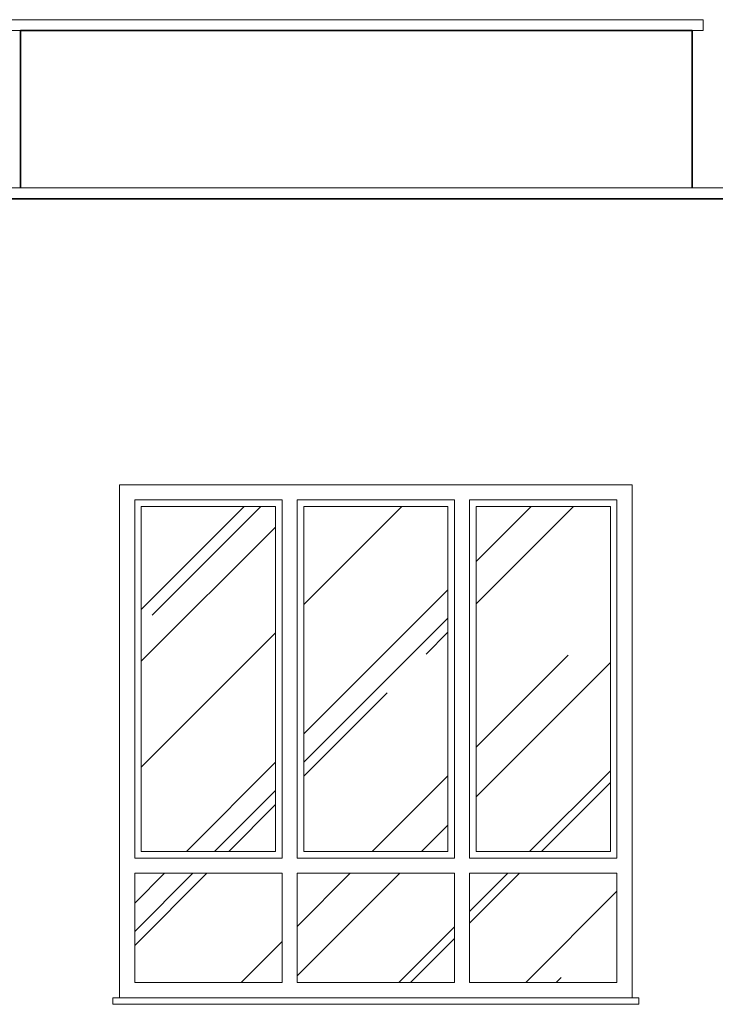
# Model space of a CAD drawing. Header units: millimetres. Extents: x -8040 to 8760, y -10081 to -7111.
# Tile 13 of 21: x 5573 to 5892, y -8107 to -7656. Entities that reach past the tile are written whole.
import ezdxf

# ---------------------------------------------------------------- set-up
doc = ezdxf.new("R2010")
doc.units = ezdxf.units.MM
for name, color, linetype, lineweight in [('PG_SZRAF', 1, 'Continuous', 18), ('PG_WIDOKOWE_CIENKIE', 1, 'Continuous', 18), ('PG_ŚCIANY_SŁUPY', 4, 'Continuous', 35)]:
    doc.layers.add(name, color=color, linetype=linetype, lineweight=lineweight)

msp = doc.modelspace()

# ---------------------------------------------------------------- hatches: boundary and pattern name
at = {"layer": 'PG_SZRAF'}
h = msp.add_hatch(dxfattribs=at)
h.set_pattern_fill('AR-RROOF', color=256, scale=3, angle=45)
h.paths.add_polyline_path([(5690.01, -7878.74), (5628.51, -7878.74), (5628.51, -8036.74), (5690.01, -8036.74)])
h.paths.add_polyline_path([(5769.01, -7878.74), (5703.01, -7878.74), (5703.01, -8036.74), (5769.01, -8036.74)])
h.paths.add_polyline_path([(5843.51, -7878.74), (5782.01, -7878.74), (5782.01, -8036.74), (5843.51, -8036.74)])
h.paths.add_polyline_path([(5846.51, -8046.74), (5779.01, -8046.74), (5779.01, -8096.74), (5846.51, -8096.74)])
h.paths.add_polyline_path([(5772.01, -8046.74), (5700.01, -8046.74), (5700.01, -8096.74), (5772.01, -8096.74)])
h.paths.add_polyline_path([(5693.01, -8046.74), (5625.51, -8046.74), (5625.51, -8096.74), (5693.01, -8096.74)])

# ---------------------------------------------------------------- linework, layer by layer
at = {"layer": 'PG_WIDOKOWE_CIENKIE'}
for p, q in [((5853.51, -7868.74), (5618.51, -7868.74)), ((5618.51, -7868.74), (5618.51, -8103.74)), ((5853.51, -8103.74), (5853.51, -7868.74)), ((5693.01, -7875.74), (5625.51, -7875.74)), ((5625.51, -7875.74), (5625.51, -8039.74)), ((5628.51, -7878.74), (5628.51, -8036.74)), ((5628.51, -7878.74), (5690.01, -7878.74)), ((5690.01, -7878.74), (5690.01, -8036.74)), ((5693.01, -7875.74), (5693.01, -8039.74)), ((5772.01, -7875.74), (5700.01, -7875.74)), ((5700.01, -7875.74), (5700.01, -8039.74)), ((5703.01, -7878.74), (5703.01, -8036.74)), ((5703.01, -7878.74), (5769.01, -7878.74)), ((5769.01, -8036.74), (5769.01, -7878.74)), ((5772.01, -8039.74), (5772.01, -7875.74)), ((5779.01, -8039.74), (5779.01, -7875.74)), ((5846.51, -7875.74), (5779.01, -7875.74)), ((5782.01, -8036.74), (5782.01, -7878.74)), ((5782.01, -7878.74), (5843.51, -7878.74)), ((5843.51, -8036.74), (5843.51, -7878.74)), ((5846.51, -8039.74), (5846.51, -7875.74)), ((5628.51, -8036.74), (5690.01, -8036.74)), ((5703.01, -8036.74), (5769.01, -8036.74)), ((5782.01, -8036.74), (5843.51, -8036.74)), ((5625.51, -8039.74), (5693.01, -8039.74)), ((5700.01, -8039.74), (5772.01, -8039.74)), ((5779.01, -8039.74), (5846.51, -8039.74)), ((5625.51, -8046.74), (5693.01, -8046.74)), ((5693.01, -8046.74), (5625.51, -8046.74)), ((5625.51, -8046.74), (5625.51, -8096.74)), ((5693.01, -8046.74), (5693.01, -8096.74)), ((5700.01, -8046.74), (5772.01, -8046.74)), ((5772.01, -8046.74), (5700.01, -8046.74)), ((5700.01, -8046.74), (5700.01, -8096.74)), ((5772.01, -8096.74), (5772.01, -8046.74)), ((5779.01, -8046.74), (5846.51, -8046.74)), ((5779.01, -8096.74), (5779.01, -8046.74)), ((5846.51, -8046.74), (5779.01, -8046.74)), ((5846.51, -8096.74), (5846.51, -8046.74)), ((5693.01, -8096.74), (5625.51, -8096.74)), ((5772.01, -8096.74), (5700.01, -8096.74)), ((5846.51, -8096.74), (5779.01, -8096.74)), ((5853.51, -8103.74), (5618.51, -8103.74))]:
    msp.add_line(p, q, dxfattribs=at)
at = {"layer": 'PG_WIDOKOWE_CIENKIE', "color": 18, "true_color": 0x000000}
msp.add_lwpolyline([(5568.05, -7660.74), (5886.05, -7660.74), (5886.05, -7655.74), (5568.05, -7655.74)], close=True, dxfattribs=at)
for points in [[(5602.05, -7660.74), (5852.05, -7660.74)], [(5509.83, -7732.74), (5983.55, -7732.74)], [(5983.55, -7732.74), (5881.05, -7732.74)], [(5983.55, -7737.74), (5509.83, -7737.74)]]:
    msp.add_lwpolyline(points, dxfattribs=at)
at = {"layer": 'PG_WIDOKOWE_CIENKIE'}
msp.add_lwpolyline([(5615.51, -8103.74), (5615.51, -8106.74), (5856.51, -8106.74), (5856.51, -8103.74)], close=True, dxfattribs=at)
at = {"layer": 'PG_ŚCIANY_SŁUPY', "color": 18, "true_color": 0x000000}
for points in [[(5881.05, -7660.74), (5573.05, -7660.74), (5573.05, -7732.74)], [(5881.05, -7732.74), (5881.05, -7660.74)], [(5983.55, -7737.74), (5509.83, -7737.74)]]:
    msp.add_lwpolyline(points, dxfattribs=at)

doc.saveas('drawing.dxf')
